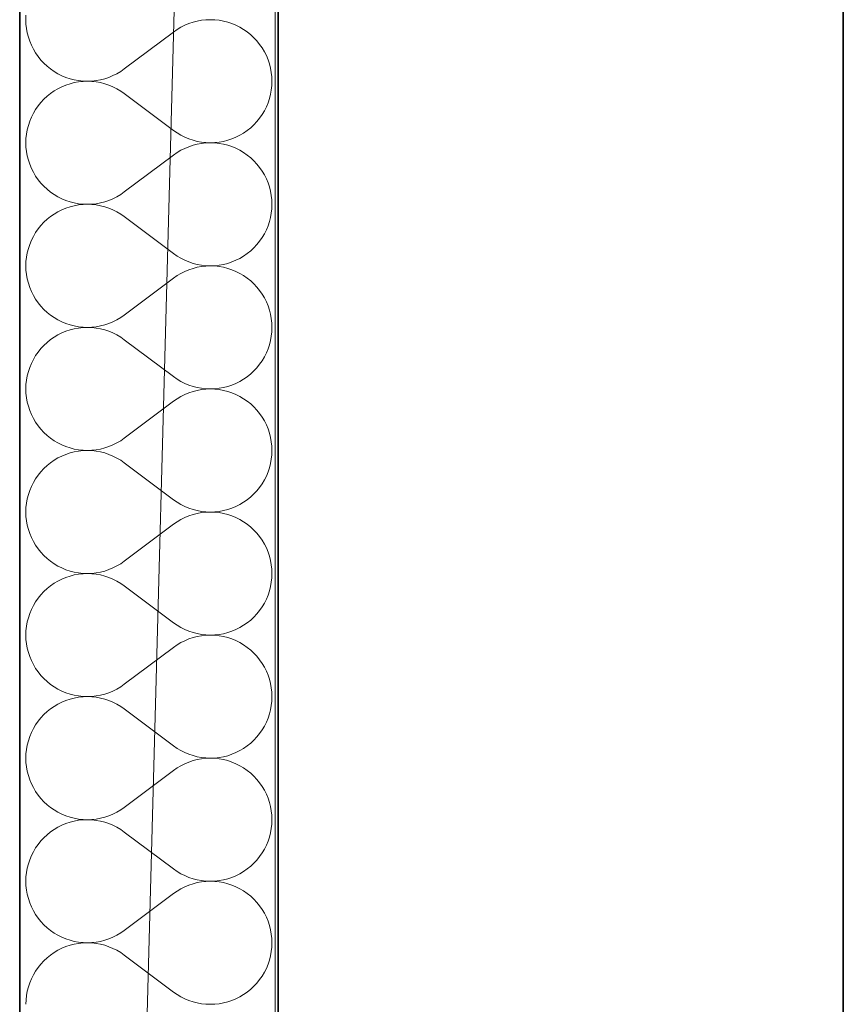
# Model space of a CAD drawing. Header units: millimetres. Extents: x -8078 to 234695, y -4319 to 602442.
# Tile 112 of 152: x 80170 to 80680, y 284486 to 285096. Entities that reach past the tile are written whole.
import ezdxf

# ---------------------------------------------------------------- set-up
doc = ezdxf.new("R2010")
doc.units = ezdxf.units.MM
doc.header["$MEASUREMENT"] = 0
for name, color, linetype in [('#podkład', 252, 'Continuous'), ('- A - ocieplenie', 7, 'Continuous'), ('Konstrukcja - Stropy', 7, 'Continuous')]:
    doc.layers.add(name, color=color, linetype=linetype)

# ---------------------------------------------------------------- blocks, each defined once
blk = doc.blocks.new('UHYGFFFF')
at = {"layer": '- A - ocieplenie', "color": 252, "linetype": 'Continuous', "lineweight": 35, "ltscale": 100}
for p, q in [((19777.48, 387506.86), (19777.48, 382744.35)), ((19937.48, 382893.65), (19937.48, 387506.86))]:
    blk.add_line(p, q, dxfattribs=at)
at = {"layer": '- A - ocieplenie', "color": 252, "linetype": 'Continuous', "lineweight": 13, "ltscale": 100}
for p, q in [((19781.38, 385617.1), (19781.29, 385614.38)), ((19781.29, 385614.38), (19781.38, 385611.66)), ((19781.38, 385611.66), (19781.68, 385608.96)), ((19877.29, 385609.71), (19874.95, 385608.32)), ((19879.72, 385610.93), (19877.29, 385609.71)), ((19882.23, 385611.97), (19879.72, 385610.93)), ((19884.81, 385612.83), (19882.23, 385611.97)), ((19887.45, 385613.51), (19884.81, 385612.83)), ((19890.13, 385613.99), (19887.45, 385613.51)), ((19892.83, 385614.28), (19890.13, 385613.99)), ((19895.55, 385614.38), (19892.83, 385614.28)), ((19898.27, 385614.29), (19895.55, 385614.38)), ((19900.97, 385614), (19898.27, 385614.29)), ((19903.65, 385613.52), (19900.97, 385614)), ((19906.29, 385612.84), (19903.65, 385613.52)), ((19908.87, 385611.99), (19906.29, 385612.84)), ((19911.38, 385610.95), (19908.87, 385611.99)), ((19913.82, 385609.73), (19911.38, 385610.95)), ((19916.16, 385608.34), (19913.82, 385609.73)), ((19781.68, 385608.96), (19782.16, 385606.28)), ((19782.16, 385606.28), (19782.83, 385603.64)), ((19782.83, 385603.64), (19783.69, 385601.06)), ((19872.72, 385606.76), (19842.24, 385583.91)), ((19874.95, 385608.32), (19872.72, 385606.76)), ((19918.39, 385606.79), (19916.16, 385608.34)), ((19920.51, 385605.09), (19918.39, 385606.79)), ((19922.5, 385603.23), (19920.51, 385605.09)), ((19924.36, 385601.24), (19922.5, 385603.23)), ((19783.69, 385601.06), (19784.73, 385598.55)), ((19784.73, 385598.55), (19785.95, 385596.12)), ((19926.06, 385599.12), (19924.36, 385601.24)), ((19927.62, 385596.89), (19926.06, 385599.12)), ((19785.95, 385596.12), (19787.34, 385593.78)), ((19787.34, 385593.78), (19788.89, 385591.54)), ((19788.89, 385591.54), (19790.6, 385589.43)), ((19929, 385594.55), (19927.62, 385596.89)), ((19930.22, 385592.12), (19929, 385594.55)), ((19931.26, 385589.6), (19930.22, 385592.12)), ((19790.6, 385589.43), (19792.45, 385587.44)), ((19792.45, 385587.44), (19794.45, 385585.58)), ((19794.45, 385585.58), (19796.56, 385583.88)), ((19932.12, 385587.02), (19931.26, 385589.6)), ((19932.8, 385584.39), (19932.12, 385587.02)), ((19796.56, 385583.88), (19798.8, 385582.33)), ((19798.8, 385582.33), (19801.14, 385580.94)), ((19801.14, 385580.94), (19803.57, 385579.72)), ((19803.57, 385579.72), (19806.09, 385578.68)), ((19806.09, 385578.68), (19808.67, 385577.82)), ((19830.14, 385577.84), (19832.72, 385578.7)), ((19832.72, 385578.7), (19835.24, 385579.74)), ((19835.24, 385579.74), (19837.67, 385580.96)), ((19837.67, 385580.96), (19840.01, 385582.35)), ((19840.01, 385582.35), (19842.24, 385583.91)), ((19933.28, 385581.71), (19932.8, 385584.39)), ((19933.57, 385579.01), (19933.28, 385581.71)), ((19933.67, 385576.29), (19933.57, 385579.01)), ((19803.57, 385572.85), (19801.14, 385571.63)), ((19806.09, 385573.89), (19803.57, 385572.85)), ((19808.67, 385574.75), (19806.09, 385573.89)), ((19808.67, 385577.82), (19811.31, 385577.15)), ((19811.31, 385575.42), (19808.67, 385574.75)), ((19811.31, 385577.15), (19813.98, 385576.67)), ((19813.98, 385575.9), (19811.31, 385575.42)), ((19813.98, 385576.67), (19816.69, 385576.38)), ((19816.69, 385576.19), (19813.98, 385575.9)), ((19816.69, 385576.38), (19819.41, 385576.29)), ((19819.41, 385576.29), (19816.69, 385576.19)), ((19819.41, 385576.29), (19822.13, 385576.39)), ((19822.13, 385576.19), (19819.41, 385576.29)), ((19822.13, 385576.39), (19824.83, 385576.68)), ((19824.83, 385575.9), (19822.13, 385576.19)), ((19824.83, 385576.68), (19827.51, 385577.16)), ((19827.51, 385575.41), (19824.83, 385575.9)), ((19827.51, 385577.16), (19830.14, 385577.84)), ((19830.14, 385574.74), (19827.51, 385575.41)), ((19832.72, 385573.87), (19830.14, 385574.74)), ((19835.24, 385572.83), (19832.72, 385573.87)), ((19837.67, 385571.61), (19835.24, 385572.83)), ((19933.28, 385570.86), (19933.57, 385573.57)), ((19933.57, 385573.57), (19933.67, 385576.29)), ((19794.45, 385566.99), (19792.45, 385565.14)), ((19796.56, 385568.7), (19794.45, 385566.99)), ((19798.8, 385570.25), (19796.56, 385568.7)), ((19801.14, 385571.63), (19798.8, 385570.25)), ((19840.01, 385570.22), (19837.67, 385571.61)), ((19842.24, 385568.67), (19840.01, 385570.22)), ((19872.72, 385545.81), (19842.24, 385568.67)), ((19932.12, 385565.55), (19932.8, 385568.19)), ((19932.8, 385568.19), (19933.28, 385570.86)), ((19788.89, 385561.03), (19787.34, 385558.79)), ((19790.6, 385563.15), (19788.89, 385561.03)), ((19792.45, 385565.14), (19790.6, 385563.15)), ((19929, 385558.02), (19930.22, 385560.46)), ((19930.22, 385560.46), (19931.26, 385562.97)), ((19931.26, 385562.97), (19932.12, 385565.55)), ((19785.95, 385556.46), (19784.73, 385554.02)), ((19787.34, 385558.79), (19785.95, 385556.46)), ((19926.06, 385553.45), (19927.62, 385555.68)), ((19927.62, 385555.68), (19929, 385558.02)), ((19782.83, 385548.93), (19782.16, 385546.29)), ((19783.69, 385551.51), (19782.83, 385548.93)), ((19784.73, 385554.02), (19783.69, 385551.51)), ((19920.51, 385547.49), (19922.5, 385549.34)), ((19922.5, 385549.34), (19924.36, 385551.33)), ((19924.36, 385551.33), (19926.06, 385553.45)), ((19781.68, 385543.62), (19781.38, 385540.91)), ((19782.16, 385546.29), (19781.68, 385543.62)), ((19872.72, 385545.81), (19874.95, 385544.26)), ((19874.95, 385544.26), (19877.29, 385542.87)), ((19877.29, 385542.87), (19879.72, 385541.65)), ((19911.38, 385541.63), (19913.82, 385542.84)), ((19913.82, 385542.84), (19916.16, 385544.23)), ((19916.16, 385544.23), (19918.39, 385545.78)), ((19918.39, 385545.78), (19920.51, 385547.49)), ((19781.38, 385540.91), (19781.29, 385538.19)), ((19781.29, 385538.19), (19781.38, 385535.47)), ((19879.72, 385541.65), (19882.23, 385540.6)), ((19882.23, 385540.6), (19884.81, 385539.74)), ((19884.81, 385536.64), (19882.23, 385535.78)), ((19884.81, 385539.74), (19887.45, 385539.07)), ((19887.45, 385537.31), (19884.81, 385536.64)), ((19887.45, 385539.07), (19890.13, 385538.58)), ((19890.13, 385537.8), (19887.45, 385537.31)), ((19890.13, 385538.58), (19892.83, 385538.29)), ((19892.83, 385538.09), (19890.13, 385537.8)), ((19892.83, 385538.29), (19895.55, 385538.19)), ((19895.55, 385538.19), (19892.83, 385538.09)), ((19895.55, 385538.19), (19898.27, 385538.29)), ((19898.27, 385538.1), (19895.55, 385538.19)), ((19898.27, 385538.29), (19900.97, 385538.58)), ((19900.97, 385537.81), (19898.27, 385538.1)), ((19900.97, 385538.58), (19903.65, 385539.06)), ((19903.65, 385537.33), (19900.97, 385537.81)), ((19903.65, 385539.06), (19906.29, 385539.73)), ((19906.29, 385536.65), (19903.65, 385537.33)), ((19906.29, 385539.73), (19908.87, 385540.59)), ((19908.87, 385535.8), (19906.29, 385536.65)), ((19908.87, 385540.59), (19911.38, 385541.63)), ((19781.38, 385535.47), (19781.68, 385532.77)), ((19781.68, 385532.77), (19782.16, 385530.09)), ((19782.16, 385530.09), (19782.83, 385527.45)), ((19872.72, 385530.57), (19842.24, 385507.72)), ((19874.95, 385532.13), (19872.72, 385530.57)), ((19877.29, 385533.52), (19874.95, 385532.13)), ((19879.72, 385534.74), (19877.29, 385533.52)), ((19882.23, 385535.78), (19879.72, 385534.74)), ((19911.38, 385534.76), (19908.87, 385535.8)), ((19913.82, 385533.54), (19911.38, 385534.76)), ((19916.16, 385532.15), (19913.82, 385533.54)), ((19918.39, 385530.6), (19916.16, 385532.15)), ((19920.51, 385528.9), (19918.39, 385530.6)), ((19782.83, 385527.45), (19783.69, 385524.87)), ((19783.69, 385524.87), (19784.73, 385522.36)), ((19922.5, 385527.04), (19920.51, 385528.9)), ((19924.36, 385525.05), (19922.5, 385527.04)), ((19926.06, 385522.93), (19924.36, 385525.05)), ((19784.73, 385522.36), (19785.95, 385519.93)), ((19785.95, 385519.93), (19787.34, 385517.59)), ((19927.62, 385520.7), (19926.06, 385522.93)), ((19929, 385518.36), (19927.62, 385520.7)), ((19930.22, 385515.93), (19929, 385518.36)), ((19787.34, 385517.59), (19788.89, 385515.35)), ((19788.89, 385515.35), (19790.6, 385513.24)), ((19790.6, 385513.24), (19792.45, 385511.25)), ((19931.26, 385513.41), (19930.22, 385515.93)), ((19932.12, 385510.83), (19931.26, 385513.41)), ((19792.45, 385511.25), (19794.45, 385509.39)), ((19794.45, 385509.39), (19796.56, 385507.69)), ((19796.56, 385507.69), (19798.8, 385506.14)), ((19798.8, 385506.14), (19801.14, 385504.75)), ((19837.67, 385504.77), (19840.01, 385506.16)), ((19840.01, 385506.16), (19842.24, 385507.72)), ((19932.8, 385508.2), (19932.12, 385510.83)), ((19933.28, 385505.52), (19932.8, 385508.2)), ((19801.14, 385504.75), (19803.57, 385503.53)), ((19803.57, 385503.53), (19806.09, 385502.49)), ((19806.09, 385502.49), (19808.67, 385501.63)), ((19808.67, 385501.63), (19811.31, 385500.96)), ((19811.31, 385500.96), (19813.98, 385500.48)), ((19813.98, 385499.71), (19811.31, 385499.23)), ((19813.98, 385500.48), (19816.69, 385500.19)), ((19816.69, 385500), (19813.98, 385499.71)), ((19816.69, 385500.19), (19819.41, 385500.1)), ((19819.41, 385500.1), (19816.69, 385500)), ((19819.41, 385500.1), (19822.13, 385500.2)), ((19822.13, 385500), (19819.41, 385500.1)), ((19822.13, 385500.2), (19824.83, 385500.49)), ((19824.83, 385499.7), (19822.13, 385500)), ((19824.83, 385500.49), (19827.51, 385500.97)), ((19827.51, 385499.22), (19824.83, 385499.7)), ((19827.51, 385500.97), (19830.14, 385501.65)), ((19830.14, 385501.65), (19832.72, 385502.51)), ((19832.72, 385502.51), (19835.24, 385503.55)), ((19835.24, 385503.55), (19837.67, 385504.77)), ((19933.57, 385502.81), (19933.28, 385505.52)), ((19933.67, 385500.1), (19933.57, 385502.81)), ((19933.57, 385497.38), (19933.67, 385500.1)), ((19798.8, 385494.06), (19796.56, 385492.51)), ((19801.14, 385495.44), (19798.8, 385494.06)), ((19803.57, 385496.66), (19801.14, 385495.44)), ((19806.09, 385497.7), (19803.57, 385496.66)), ((19808.67, 385498.56), (19806.09, 385497.7)), ((19811.31, 385499.23), (19808.67, 385498.56)), ((19830.14, 385498.54), (19827.51, 385499.22)), ((19832.72, 385497.68), (19830.14, 385498.54)), ((19835.24, 385496.64), (19832.72, 385497.68)), ((19837.67, 385495.42), (19835.24, 385496.64)), ((19840.01, 385494.03), (19837.67, 385495.42)), ((19842.24, 385492.48), (19840.01, 385494.03)), ((19932.8, 385492), (19933.28, 385494.67)), ((19933.28, 385494.67), (19933.57, 385497.38)), ((19792.45, 385488.95), (19790.6, 385486.96)), ((19794.45, 385490.8), (19792.45, 385488.95)), ((19796.56, 385492.51), (19794.45, 385490.8)), ((19872.72, 385469.62), (19842.24, 385492.48)), ((19931.26, 385486.78), (19932.12, 385489.36)), ((19932.12, 385489.36), (19932.8, 385492)), ((19787.34, 385482.6), (19785.95, 385480.26)), ((19788.89, 385484.84), (19787.34, 385482.6)), ((19790.6, 385486.96), (19788.89, 385484.84)), ((19927.62, 385479.49), (19929, 385481.83)), ((19929, 385481.83), (19930.22, 385484.26)), ((19930.22, 385484.26), (19931.26, 385486.78)), ((19783.69, 385475.32), (19782.83, 385472.74)), ((19784.73, 385477.83), (19783.69, 385475.32)), ((19785.95, 385480.26), (19784.73, 385477.83)), ((19922.5, 385473.15), (19924.36, 385475.14)), ((19924.36, 385475.14), (19926.06, 385477.26)), ((19926.06, 385477.26), (19927.62, 385479.49)), ((19782.16, 385470.1), (19781.68, 385467.42)), ((19782.83, 385472.74), (19782.16, 385470.1)), ((19872.72, 385469.62), (19874.95, 385468.07)), ((19916.16, 385468.04), (19918.39, 385469.59)), ((19918.39, 385469.59), (19920.51, 385471.3)), ((19920.51, 385471.3), (19922.5, 385473.15)), ((19781.38, 385464.72), (19781.29, 385462)), ((19781.68, 385467.42), (19781.38, 385464.72)), ((19874.95, 385468.07), (19877.29, 385466.68)), ((19877.29, 385466.68), (19879.72, 385465.46)), ((19879.72, 385465.46), (19882.23, 385464.41)), ((19882.23, 385464.41), (19884.81, 385463.55)), ((19884.81, 385463.55), (19887.45, 385462.88)), ((19887.45, 385462.88), (19890.13, 385462.39)), ((19900.97, 385462.39), (19903.65, 385462.87)), ((19903.65, 385462.87), (19906.29, 385463.54)), ((19906.29, 385463.54), (19908.87, 385464.4)), ((19908.87, 385464.4), (19911.38, 385465.44)), ((19911.38, 385465.44), (19913.82, 385466.65)), ((19913.82, 385466.65), (19916.16, 385468.04)), ((19781.29, 385462), (19781.38, 385459.28)), ((19781.38, 385459.28), (19781.68, 385456.58)), ((19877.29, 385457.33), (19874.95, 385455.94)), ((19879.72, 385458.55), (19877.29, 385457.33)), ((19882.23, 385459.59), (19879.72, 385458.55)), ((19884.81, 385460.45), (19882.23, 385459.59)), ((19887.45, 385461.12), (19884.81, 385460.45)), ((19890.13, 385461.61), (19887.45, 385461.12)), ((19890.13, 385462.39), (19892.83, 385462.1)), ((19892.83, 385461.9), (19890.13, 385461.61)), ((19892.83, 385462.1), (19895.55, 385462)), ((19895.55, 385462), (19892.83, 385461.9)), ((19895.55, 385462), (19898.27, 385462.1)), ((19898.27, 385461.91), (19895.55, 385462)), ((19898.27, 385462.1), (19900.97, 385462.39)), ((19900.97, 385461.62), (19898.27, 385461.91)), ((19903.65, 385461.13), (19900.97, 385461.62)), ((19906.29, 385460.46), (19903.65, 385461.13)), ((19908.87, 385459.61), (19906.29, 385460.46)), ((19911.38, 385458.57), (19908.87, 385459.61)), ((19913.82, 385457.35), (19911.38, 385458.57)), ((19916.16, 385455.96), (19913.82, 385457.35)), ((19781.68, 385456.58), (19782.16, 385453.9)), ((19782.16, 385453.9), (19782.83, 385451.26)), ((19782.83, 385451.26), (19783.69, 385448.68)), ((19872.72, 385454.38), (19842.24, 385431.52)), ((19874.95, 385455.94), (19872.72, 385454.38)), ((19918.39, 385454.41), (19916.16, 385455.96)), ((19920.51, 385452.7), (19918.39, 385454.41)), ((19922.5, 385450.85), (19920.51, 385452.7)), ((19924.36, 385448.86), (19922.5, 385450.85)), ((19783.69, 385448.68), (19784.73, 385446.17)), ((19784.73, 385446.17), (19785.95, 385443.74)), ((19926.06, 385446.74), (19924.36, 385448.86)), ((19927.62, 385444.51), (19926.06, 385446.74)), ((19785.95, 385443.74), (19787.34, 385441.4)), ((19787.34, 385441.4), (19788.89, 385439.16)), ((19788.89, 385439.16), (19790.6, 385437.05)), ((19929, 385442.17), (19927.62, 385444.51)), ((19930.22, 385439.74), (19929, 385442.17)), ((19931.26, 385437.22), (19930.22, 385439.74)), ((19790.6, 385437.05), (19792.45, 385435.05)), ((19792.45, 385435.05), (19794.45, 385433.2)), ((19794.45, 385433.2), (19796.56, 385431.5)), ((19932.12, 385434.64), (19931.26, 385437.22)), ((19932.8, 385432.01), (19932.12, 385434.64)), ((19796.56, 385431.5), (19798.8, 385429.94)), ((19798.8, 385429.94), (19801.14, 385428.56)), ((19801.14, 385428.56), (19803.57, 385427.34)), ((19803.57, 385427.34), (19806.09, 385426.3)), ((19806.09, 385426.3), (19808.67, 385425.44)), ((19830.14, 385425.46), (19832.72, 385426.32)), ((19832.72, 385426.32), (19835.24, 385427.36)), ((19835.24, 385427.36), (19837.67, 385428.58)), ((19837.67, 385428.58), (19840.01, 385429.97)), ((19840.01, 385429.97), (19842.24, 385431.52)), ((19933.28, 385429.33), (19932.8, 385432.01)), ((19933.57, 385426.62), (19933.28, 385429.33)), ((19933.67, 385423.91), (19933.57, 385426.62)), ((19803.57, 385420.47), (19801.14, 385419.25)), ((19806.09, 385421.51), (19803.57, 385420.47)), ((19808.67, 385422.37), (19806.09, 385421.51)), ((19808.67, 385425.44), (19811.31, 385424.77)), ((19811.31, 385423.04), (19808.67, 385422.37)), ((19811.31, 385424.77), (19813.98, 385424.29)), ((19813.98, 385423.52), (19811.31, 385423.04)), ((19813.98, 385424.29), (19816.69, 385424)), ((19816.69, 385423.81), (19813.98, 385423.52)), ((19816.69, 385424), (19819.41, 385423.91)), ((19819.41, 385423.91), (19816.69, 385423.81)), ((19819.41, 385423.91), (19822.13, 385424)), ((19822.13, 385423.81), (19819.41, 385423.91)), ((19822.13, 385424), (19824.83, 385424.3)), ((19824.83, 385423.51), (19822.13, 385423.81)), ((19824.83, 385424.3), (19827.51, 385424.78)), ((19827.51, 385423.03), (19824.83, 385423.51)), ((19827.51, 385424.78), (19830.14, 385425.46)), ((19830.14, 385422.35), (19827.51, 385423.03)), ((19832.72, 385421.49), (19830.14, 385422.35)), ((19835.24, 385420.45), (19832.72, 385421.49)), ((19837.67, 385419.23), (19835.24, 385420.45)), ((19933.28, 385418.48), (19933.57, 385421.19)), ((19933.57, 385421.19), (19933.67, 385423.91)), ((19794.45, 385414.61), (19792.45, 385412.76)), ((19796.56, 385416.32), (19794.45, 385414.61)), ((19798.8, 385417.87), (19796.56, 385416.32)), ((19801.14, 385419.25), (19798.8, 385417.87)), ((19840.01, 385417.84), (19837.67, 385419.23)), ((19842.24, 385416.29), (19840.01, 385417.84)), ((19872.72, 385393.43), (19842.24, 385416.29)), ((19932.12, 385413.17), (19932.8, 385415.8)), ((19932.8, 385415.8), (19933.28, 385418.48)), ((19788.89, 385408.65), (19787.34, 385406.41)), ((19790.6, 385410.77), (19788.89, 385408.65)), ((19792.45, 385412.76), (19790.6, 385410.77)), ((19929, 385405.64), (19930.22, 385408.07)), ((19930.22, 385408.07), (19931.26, 385410.59)), ((19931.26, 385410.59), (19932.12, 385413.17)), ((19785.95, 385404.07), (19784.73, 385401.64)), ((19787.34, 385406.41), (19785.95, 385404.07)), ((19926.06, 385401.07), (19927.62, 385403.3)), ((19927.62, 385403.3), (19929, 385405.64)), ((19782.83, 385396.55), (19782.16, 385393.91)), ((19783.69, 385399.13), (19782.83, 385396.55)), ((19784.73, 385401.64), (19783.69, 385399.13)), ((19920.51, 385395.11), (19922.5, 385396.96)), ((19922.5, 385396.96), (19924.36, 385398.95)), ((19924.36, 385398.95), (19926.06, 385401.07)), ((19781.68, 385391.23), (19781.38, 385388.53)), ((19782.16, 385393.91), (19781.68, 385391.23)), ((19872.72, 385393.43), (19874.95, 385391.88)), ((19874.95, 385391.88), (19877.29, 385390.49)), ((19877.29, 385390.49), (19879.72, 385389.27)), ((19911.38, 385389.25), (19913.82, 385390.46)), ((19913.82, 385390.46), (19916.16, 385391.85)), ((19916.16, 385391.85), (19918.39, 385393.4)), ((19918.39, 385393.4), (19920.51, 385395.11)), ((19781.38, 385388.53), (19781.29, 385385.81)), ((19781.29, 385385.81), (19781.38, 385383.09)), ((19879.72, 385389.27), (19882.23, 385388.22)), ((19882.23, 385388.22), (19884.81, 385387.36)), ((19884.81, 385384.26), (19882.23, 385383.4)), ((19884.81, 385387.36), (19887.45, 385386.69)), ((19887.45, 385384.93), (19884.81, 385384.26)), ((19887.45, 385386.69), (19890.13, 385386.2)), ((19890.13, 385385.42), (19887.45, 385384.93)), ((19890.13, 385386.2), (19892.83, 385385.91)), ((19892.83, 385385.71), (19890.13, 385385.42)), ((19892.83, 385385.91), (19895.55, 385385.81)), ((19895.55, 385385.81), (19892.83, 385385.71)), ((19895.55, 385385.81), (19898.27, 385385.91)), ((19898.27, 385385.72), (19895.55, 385385.81)), ((19898.27, 385385.91), (19900.97, 385386.2)), ((19900.97, 385385.43), (19898.27, 385385.72)), ((19900.97, 385386.2), (19903.65, 385386.68)), ((19903.65, 385384.94), (19900.97, 385385.43)), ((19903.65, 385386.68), (19906.29, 385387.35)), ((19906.29, 385384.27), (19903.65, 385384.94)), ((19906.29, 385387.35), (19908.87, 385388.21)), ((19908.87, 385383.42), (19906.29, 385384.27)), ((19908.87, 385388.21), (19911.38, 385389.25)), ((19781.38, 385383.09), (19781.68, 385380.39)), ((19781.68, 385380.39), (19782.16, 385377.71)), ((19782.16, 385377.71), (19782.83, 385375.07)), ((19872.72, 385378.19), (19842.24, 385355.33)), ((19874.95, 385379.74), (19872.72, 385378.19)), ((19877.29, 385381.14), (19874.95, 385379.74)), ((19879.72, 385382.35), (19877.29, 385381.14)), ((19882.23, 385383.4), (19879.72, 385382.35)), ((19911.38, 385382.38), (19908.87, 385383.42)), ((19913.82, 385381.16), (19911.38, 385382.38)), ((19916.16, 385379.77), (19913.82, 385381.16)), ((19918.39, 385378.22), (19916.16, 385379.77)), ((19920.51, 385376.51), (19918.39, 385378.22)), ((19782.83, 385375.07), (19783.69, 385372.49)), ((19783.69, 385372.49), (19784.73, 385369.98)), ((19922.5, 385374.66), (19920.51, 385376.51)), ((19924.36, 385372.67), (19922.5, 385374.66)), ((19926.06, 385370.55), (19924.36, 385372.67)), ((19784.73, 385369.98), (19785.95, 385367.55)), ((19785.95, 385367.55), (19787.34, 385365.21)), ((19927.62, 385368.32), (19926.06, 385370.55)), ((19929, 385365.98), (19927.62, 385368.32)), ((19930.22, 385363.55), (19929, 385365.98)), ((19787.34, 385365.21), (19788.89, 385362.97)), ((19788.89, 385362.97), (19790.6, 385360.85)), ((19790.6, 385360.85), (19792.45, 385358.86)), ((19931.26, 385361.03), (19930.22, 385363.55)), ((19932.12, 385358.45), (19931.26, 385361.03)), ((19792.45, 385358.86), (19794.45, 385357.01)), ((19794.45, 385357.01), (19796.56, 385355.3)), ((19796.56, 385355.3), (19798.8, 385353.75)), ((19798.8, 385353.75), (19801.14, 385352.37)), ((19837.67, 385352.39), (19840.01, 385353.78)), ((19840.01, 385353.78), (19842.24, 385355.33)), ((19932.8, 385355.82), (19932.12, 385358.45)), ((19933.28, 385353.14), (19932.8, 385355.82)), ((19801.14, 385352.37), (19803.57, 385351.15)), ((19803.57, 385351.15), (19806.09, 385350.11)), ((19806.09, 385350.11), (19808.67, 385349.25)), ((19808.67, 385349.25), (19811.31, 385348.58)), ((19811.31, 385348.58), (19813.98, 385348.1)), ((19813.98, 385347.33), (19811.31, 385346.85)), ((19813.98, 385348.1), (19816.69, 385347.81)), ((19816.69, 385347.62), (19813.98, 385347.33)), ((19816.69, 385347.81), (19819.41, 385347.72)), ((19819.41, 385347.72), (19816.69, 385347.62)), ((19819.41, 385347.72), (19822.13, 385347.81)), ((19822.13, 385347.62), (19819.41, 385347.72)), ((19822.13, 385347.81), (19824.83, 385348.11)), ((19824.83, 385347.32), (19822.13, 385347.62)), ((19824.83, 385348.11), (19827.51, 385348.59)), ((19827.51, 385346.84), (19824.83, 385347.32)), ((19827.51, 385348.59), (19830.14, 385349.27)), ((19830.14, 385349.27), (19832.72, 385350.13)), ((19832.72, 385350.13), (19835.24, 385351.17)), ((19835.24, 385351.17), (19837.67, 385352.39)), ((19933.57, 385350.43), (19933.28, 385353.14)), ((19933.67, 385347.72), (19933.57, 385350.43)), ((19933.57, 385345), (19933.67, 385347.72)), ((19798.8, 385341.68), (19796.56, 385340.13)), ((19801.14, 385343.06), (19798.8, 385341.68)), ((19803.57, 385344.28), (19801.14, 385343.06)), ((19806.09, 385345.32), (19803.57, 385344.28)), ((19808.67, 385346.18), (19806.09, 385345.32)), ((19811.31, 385346.85), (19808.67, 385346.18)), ((19830.14, 385346.16), (19827.51, 385346.84)), ((19832.72, 385345.3), (19830.14, 385346.16)), ((19835.24, 385344.26), (19832.72, 385345.3)), ((19837.67, 385343.04), (19835.24, 385344.26)), ((19840.01, 385341.65), (19837.67, 385343.04)), ((19842.24, 385340.1), (19840.01, 385341.65)), ((19932.8, 385339.61), (19933.28, 385342.29)), ((19933.28, 385342.29), (19933.57, 385345)), ((19792.45, 385336.57), (19790.6, 385334.58)), ((19794.45, 385338.42), (19792.45, 385336.57)), ((19796.56, 385340.13), (19794.45, 385338.42)), ((19872.72, 385317.24), (19842.24, 385340.1)), ((19931.26, 385334.4), (19932.12, 385336.98)), ((19932.12, 385336.98), (19932.8, 385339.61)), ((19787.34, 385330.22), (19785.95, 385327.88)), ((19788.89, 385332.46), (19787.34, 385330.22)), ((19790.6, 385334.58), (19788.89, 385332.46)), ((19927.62, 385327.11), (19929, 385329.45)), ((19929, 385329.45), (19930.22, 385331.88)), ((19930.22, 385331.88), (19931.26, 385334.4)), ((19783.69, 385322.94), (19782.83, 385320.36)), ((19784.73, 385325.45), (19783.69, 385322.94)), ((19785.95, 385327.88), (19784.73, 385325.45)), ((19922.5, 385320.77), (19924.36, 385322.76)), ((19924.36, 385322.76), (19926.06, 385324.88)), ((19926.06, 385324.88), (19927.62, 385327.11)), ((19782.16, 385317.72), (19781.68, 385315.04)), ((19782.83, 385320.36), (19782.16, 385317.72)), ((19872.72, 385317.24), (19874.95, 385315.69)), ((19916.16, 385315.66), (19918.39, 385317.21)), ((19918.39, 385317.21), (19920.51, 385318.92)), ((19920.51, 385318.92), (19922.5, 385320.77)), ((19781.38, 385312.34), (19781.29, 385309.62)), ((19781.68, 385315.04), (19781.38, 385312.34)), ((19874.95, 385315.69), (19877.29, 385314.3)), ((19877.29, 385314.3), (19879.72, 385313.08)), ((19879.72, 385313.08), (19882.23, 385312.03)), ((19882.23, 385312.03), (19884.81, 385311.17)), ((19884.81, 385311.17), (19887.45, 385310.5)), ((19887.45, 385310.5), (19890.13, 385310.01)), ((19900.97, 385310), (19903.65, 385310.49)), ((19903.65, 385310.49), (19906.29, 385311.16)), ((19906.29, 385311.16), (19908.87, 385312.02)), ((19908.87, 385312.02), (19911.38, 385313.06)), ((19911.38, 385313.06), (19913.82, 385314.27)), ((19913.82, 385314.27), (19916.16, 385315.66)), ((19781.29, 385309.62), (19781.38, 385306.9)), ((19781.38, 385306.9), (19781.68, 385304.2)), ((19877.29, 385304.94), (19874.95, 385303.55)), ((19879.72, 385306.16), (19877.29, 385304.94)), ((19882.23, 385307.21), (19879.72, 385306.16)), ((19884.81, 385308.07), (19882.23, 385307.21)), ((19887.45, 385308.74), (19884.81, 385308.07)), ((19890.13, 385309.23), (19887.45, 385308.74)), ((19890.13, 385310.01), (19892.83, 385309.72)), ((19892.83, 385309.52), (19890.13, 385309.23)), ((19892.83, 385309.72), (19895.55, 385309.62)), ((19895.55, 385309.62), (19892.83, 385309.52)), ((19895.55, 385309.62), (19898.27, 385309.72)), ((19898.27, 385309.52), (19895.55, 385309.62)), ((19898.27, 385309.72), (19900.97, 385310)), ((19900.97, 385309.24), (19898.27, 385309.52)), ((19903.65, 385308.75), (19900.97, 385309.24)), ((19906.29, 385308.08), (19903.65, 385308.75)), ((19908.87, 385307.22), (19906.29, 385308.08)), ((19911.38, 385306.18), (19908.87, 385307.22)), ((19913.82, 385304.97), (19911.38, 385306.18)), ((19916.16, 385303.58), (19913.82, 385304.97)), ((19781.68, 385304.2), (19782.16, 385301.52)), ((19782.16, 385301.52), (19782.83, 385298.88)), ((19782.83, 385298.88), (19783.69, 385296.3)), ((19872.72, 385302), (19842.24, 385279.14)), ((19874.95, 385303.55), (19872.72, 385302)), ((19918.39, 385302.03), (19916.16, 385303.58)), ((19920.51, 385300.32), (19918.39, 385302.03)), ((19922.5, 385298.47), (19920.51, 385300.32)), ((19924.36, 385296.48), (19922.5, 385298.47)), ((19783.69, 385296.3), (19784.73, 385293.79)), ((19784.73, 385293.79), (19785.95, 385291.36)), ((19926.06, 385294.36), (19924.36, 385296.48)), ((19927.62, 385292.13), (19926.06, 385294.36)), ((19785.95, 385291.36), (19787.34, 385289.02)), ((19787.34, 385289.02), (19788.89, 385286.78)), ((19788.89, 385286.78), (19790.6, 385284.66)), ((19929, 385289.79), (19927.62, 385292.13)), ((19930.22, 385287.36), (19929, 385289.79)), ((19931.26, 385284.84), (19930.22, 385287.36)), ((19790.6, 385284.66), (19792.45, 385282.67)), ((19792.45, 385282.67), (19794.45, 385280.82)), ((19794.45, 385280.82), (19796.56, 385279.11)), ((19932.12, 385282.26), (19931.26, 385284.84)), ((19932.8, 385279.63), (19932.12, 385282.26)), ((19796.56, 385279.11), (19798.8, 385277.56)), ((19798.8, 385277.56), (19801.14, 385276.18)), ((19801.14, 385276.18), (19803.57, 385274.96)), ((19803.57, 385274.96), (19806.09, 385273.92)), ((19806.09, 385273.92), (19808.67, 385273.06)), ((19830.14, 385273.08), (19832.72, 385273.94)), ((19832.72, 385273.94), (19835.24, 385274.98)), ((19835.24, 385274.98), (19837.67, 385276.2)), ((19837.67, 385276.2), (19840.01, 385277.59)), ((19840.01, 385277.59), (19842.24, 385279.14)), ((19933.28, 385276.95), (19932.8, 385279.63)), ((19933.57, 385274.24), (19933.28, 385276.95)), ((19933.67, 385271.52), (19933.57, 385274.24)), ((19803.57, 385268.09), (19801.14, 385266.87)), ((19806.09, 385269.13), (19803.57, 385268.09)), ((19808.67, 385269.99), (19806.09, 385269.13)), ((19808.67, 385273.06), (19811.31, 385272.39)), ((19811.31, 385270.66), (19808.67, 385269.99)), ((19811.31, 385272.39), (19813.98, 385271.91)), ((19813.98, 385271.14), (19811.31, 385270.66)), ((19813.98, 385271.91), (19816.69, 385271.62)), ((19816.69, 385271.43), (19813.98, 385271.14)), ((19816.69, 385271.62), (19819.41, 385271.52)), ((19819.41, 385271.52), (19816.69, 385271.43)), ((19819.41, 385271.52), (19822.13, 385271.62)), ((19822.13, 385271.43), (19819.41, 385271.52)), ((19822.13, 385271.62), (19824.83, 385271.92)), ((19824.83, 385271.13), (19822.13, 385271.43)), ((19824.83, 385271.92), (19827.51, 385272.4)), ((19827.51, 385270.65), (19824.83, 385271.13)), ((19827.51, 385272.4), (19830.14, 385273.08)), ((19830.14, 385269.97), (19827.51, 385270.65)), ((19832.72, 385269.11), (19830.14, 385269.97)), ((19835.24, 385268.07), (19832.72, 385269.11)), ((19837.67, 385266.85), (19835.24, 385268.07)), ((19933.28, 385266.1), (19933.57, 385268.81)), ((19933.57, 385268.81), (19933.67, 385271.52)), ((19794.45, 385262.23), (19792.45, 385260.38)), ((19796.56, 385263.93), (19794.45, 385262.23)), ((19798.8, 385265.49), (19796.56, 385263.93)), ((19801.14, 385266.87), (19798.8, 385265.49)), ((19840.01, 385265.46), (19837.67, 385266.85)), ((19842.24, 385263.91), (19840.01, 385265.46)), ((19872.72, 385241.05), (19842.24, 385263.91)), ((19932.12, 385260.79), (19932.8, 385263.42)), ((19932.8, 385263.42), (19933.28, 385266.1)), ((19788.89, 385256.27), (19787.34, 385254.03)), ((19790.6, 385258.38), (19788.89, 385256.27)), ((19792.45, 385260.38), (19790.6, 385258.38)), ((19929, 385253.26), (19930.22, 385255.69)), ((19930.22, 385255.69), (19931.26, 385258.21)), ((19931.26, 385258.21), (19932.12, 385260.79)), ((19785.95, 385251.69), (19784.73, 385249.26)), ((19787.34, 385254.03), (19785.95, 385251.69)), ((19926.06, 385248.69), (19927.62, 385250.92)), ((19927.62, 385250.92), (19929, 385253.26)), ((19782.83, 385244.17), (19782.16, 385241.53)), ((19783.69, 385246.75), (19782.83, 385244.17)), ((19784.73, 385249.26), (19783.69, 385246.75)), ((19920.51, 385242.73), (19922.5, 385244.58)), ((19922.5, 385244.58), (19924.36, 385246.57)), ((19924.36, 385246.57), (19926.06, 385248.69)), ((19781.68, 385238.85), (19781.38, 385236.15)), ((19782.16, 385241.53), (19781.68, 385238.85)), ((19872.72, 385241.05), (19874.95, 385239.49)), ((19874.95, 385239.49), (19877.29, 385238.1)), ((19877.29, 385238.1), (19879.72, 385236.88)), ((19911.38, 385236.86), (19913.82, 385238.08)), ((19913.82, 385238.08), (19916.16, 385239.47)), ((19916.16, 385239.47), (19918.39, 385241.02)), ((19918.39, 385241.02), (19920.51, 385242.73)), ((19781.38, 385236.15), (19781.29, 385233.43)), ((19781.29, 385233.43), (19781.38, 385230.71)), ((19879.72, 385236.88), (19882.23, 385235.84)), ((19882.23, 385235.84), (19884.81, 385234.98)), ((19884.81, 385231.88), (19882.23, 385231.02)), ((19884.81, 385234.98), (19887.45, 385234.31)), ((19887.45, 385232.55), (19884.81, 385231.88)), ((19887.45, 385234.31), (19890.13, 385233.82)), ((19890.13, 385233.04), (19887.45, 385232.55)), ((19890.13, 385233.82), (19892.83, 385233.53)), ((19892.83, 385233.33), (19890.13, 385233.04)), ((19892.83, 385233.53), (19895.55, 385233.43)), ((19895.55, 385233.43), (19892.83, 385233.33)), ((19895.55, 385233.43), (19898.27, 385233.52)), ((19898.27, 385233.33), (19895.55, 385233.43)), ((19898.27, 385233.52), (19900.97, 385233.81)), ((19900.97, 385233.04), (19898.27, 385233.33)), ((19900.97, 385233.81), (19903.65, 385234.3)), ((19903.65, 385232.56), (19900.97, 385233.04)), ((19903.65, 385234.3), (19906.29, 385234.97)), ((19906.29, 385231.89), (19903.65, 385232.56)), ((19906.29, 385234.97), (19908.87, 385235.82)), ((19908.87, 385231.03), (19906.29, 385231.89)), ((19908.87, 385235.82), (19911.38, 385236.86)), ((19781.38, 385230.71), (19781.68, 385228.01)), ((19781.68, 385228.01), (19782.16, 385225.33)), ((19782.16, 385225.33), (19782.83, 385222.69)), ((19872.72, 385225.81), (19842.24, 385202.95)), ((19874.95, 385227.36), (19872.72, 385225.81)), ((19877.29, 385228.75), (19874.95, 385227.36)), ((19879.72, 385229.97), (19877.29, 385228.75)), ((19882.23, 385231.02), (19879.72, 385229.97)), ((19911.38, 385229.99), (19908.87, 385231.03)), ((19913.82, 385228.78), (19911.38, 385229.99)), ((19916.16, 385227.39), (19913.82, 385228.78)), ((19918.39, 385225.84), (19916.16, 385227.39)), ((19920.51, 385224.13), (19918.39, 385225.84)), ((19782.83, 385222.69), (19783.69, 385220.11)), ((19783.69, 385220.11), (19784.73, 385217.6)), ((19922.5, 385222.28), (19920.51, 385224.13)), ((19924.36, 385220.29), (19922.5, 385222.28)), ((19926.06, 385218.17), (19924.36, 385220.29)), ((19784.73, 385217.6), (19785.95, 385215.17)), ((19785.95, 385215.17), (19787.34, 385212.83)), ((19927.62, 385215.94), (19926.06, 385218.17)), ((19929, 385213.6), (19927.62, 385215.94)), ((19930.22, 385211.17), (19929, 385213.6)), ((19787.34, 385212.83), (19788.89, 385210.59)), ((19788.89, 385210.59), (19790.6, 385208.47)), ((19790.6, 385208.47), (19792.45, 385206.48)), ((19931.26, 385208.65), (19930.22, 385211.17)), ((19932.12, 385206.07), (19931.26, 385208.65)), ((19792.45, 385206.48), (19794.45, 385204.63)), ((19794.45, 385204.63), (19796.56, 385202.92)), ((19796.56, 385202.92), (19798.8, 385201.37)), ((19798.8, 385201.37), (19801.14, 385199.99)), ((19837.67, 385200.01), (19840.01, 385201.4)), ((19840.01, 385201.4), (19842.24, 385202.95)), ((19932.8, 385203.44), (19932.12, 385206.07)), ((19933.28, 385200.76), (19932.8, 385203.44)), ((19801.14, 385199.99), (19803.57, 385198.77)), ((19803.57, 385198.77), (19806.09, 385197.73)), ((19806.09, 385197.73), (19808.67, 385196.87)), ((19808.67, 385196.87), (19811.31, 385196.2)), ((19811.31, 385196.2), (19813.98, 385195.72)), ((19813.98, 385194.95), (19811.31, 385194.47)), ((19813.98, 385195.72), (19816.69, 385195.43)), ((19816.69, 385195.24), (19813.98, 385194.95)), ((19816.69, 385195.43), (19819.41, 385195.33)), ((19819.41, 385195.33), (19816.69, 385195.24)), ((19819.41, 385195.33), (19822.13, 385195.43)), ((19822.13, 385195.24), (19819.41, 385195.33)), ((19822.13, 385195.43), (19824.83, 385195.73)), ((19824.83, 385194.94), (19822.13, 385195.24)), ((19824.83, 385195.73), (19827.51, 385196.21)), ((19827.51, 385194.46), (19824.83, 385194.94)), ((19827.51, 385196.21), (19830.14, 385196.89)), ((19830.14, 385196.89), (19832.72, 385197.75)), ((19832.72, 385197.75), (19835.24, 385198.79)), ((19835.24, 385198.79), (19837.67, 385200.01)), ((19933.57, 385198.05), (19933.28, 385200.76)), ((19933.67, 385195.33), (19933.57, 385198.05)), ((19933.57, 385192.62), (19933.67, 385195.33)), ((19798.8, 385189.3), (19796.56, 385187.74)), ((19801.14, 385190.68), (19798.8, 385189.3)), ((19803.57, 385191.9), (19801.14, 385190.68)), ((19806.09, 385192.94), (19803.57, 385191.9)), ((19808.67, 385193.8), (19806.09, 385192.94)), ((19811.31, 385194.47), (19808.67, 385193.8)), ((19830.14, 385193.78), (19827.51, 385194.46)), ((19832.72, 385192.92), (19830.14, 385193.78)), ((19835.24, 385191.88), (19832.72, 385192.92)), ((19837.67, 385190.66), (19835.24, 385191.88)), ((19840.01, 385189.27), (19837.67, 385190.66)), ((19842.24, 385187.72), (19840.01, 385189.27)), ((19932.8, 385187.23), (19933.28, 385189.91)), ((19933.28, 385189.91), (19933.57, 385192.62)), ((19792.45, 385184.18), (19790.6, 385182.19)), ((19794.45, 385186.04), (19792.45, 385184.18)), ((19796.56, 385187.74), (19794.45, 385186.04)), ((19872.72, 385164.86), (19842.24, 385187.72)), ((19931.26, 385182.02), (19932.12, 385184.6)), ((19932.12, 385184.6), (19932.8, 385187.23)), ((19787.34, 385177.84), (19785.95, 385175.5)), ((19788.89, 385180.08), (19787.34, 385177.84)), ((19790.6, 385182.19), (19788.89, 385180.08)), ((19927.62, 385174.73), (19929, 385177.07)), ((19929, 385177.07), (19930.22, 385179.5)), ((19930.22, 385179.5), (19931.26, 385182.02)), ((19783.69, 385170.56), (19782.83, 385167.98)), ((19784.73, 385173.07), (19783.69, 385170.56)), ((19785.95, 385175.5), (19784.73, 385173.07)), ((19922.5, 385168.39), (19924.36, 385170.38)), ((19924.36, 385170.38), (19926.06, 385172.5)), ((19926.06, 385172.5), (19927.62, 385174.73)), ((19782.16, 385165.34), (19781.68, 385162.66)), ((19782.83, 385167.98), (19782.16, 385165.34)), ((19872.72, 385164.86), (19874.95, 385163.3)), ((19916.16, 385163.28), (19918.39, 385164.83)), ((19918.39, 385164.83), (19920.51, 385166.54)), ((19920.51, 385166.54), (19922.5, 385168.39)), ((19781.38, 385159.96), (19781.29, 385157.24)), ((19781.68, 385162.66), (19781.38, 385159.96)), ((19874.95, 385163.3), (19877.29, 385161.91)), ((19877.29, 385161.91), (19879.72, 385160.69)), ((19879.72, 385160.69), (19882.23, 385159.65)), ((19882.23, 385159.65), (19884.81, 385158.79)), ((19884.81, 385158.79), (19887.45, 385158.12)), ((19887.45, 385158.12), (19890.13, 385157.63)), ((19900.97, 385157.62), (19903.65, 385158.11)), ((19903.65, 385158.11), (19906.29, 385158.78)), ((19906.29, 385158.78), (19908.87, 385159.63)), ((19908.87, 385159.63), (19911.38, 385160.67)), ((19911.38, 385160.67), (19913.82, 385161.89)), ((19913.82, 385161.89), (19916.16, 385163.28)), ((19781.29, 385157.24), (19781.38, 385154.52)), ((19781.38, 385154.52), (19781.68, 385151.82)), ((19877.29, 385152.56), (19874.95, 385151.17)), ((19879.72, 385153.78), (19877.29, 385152.56)), ((19882.23, 385154.83), (19879.72, 385153.78)), ((19884.81, 385155.69), (19882.23, 385154.83)), ((19887.45, 385156.36), (19884.81, 385155.69)), ((19890.13, 385156.85), (19887.45, 385156.36)), ((19890.13, 385157.63), (19892.83, 385157.34)), ((19892.83, 385157.14), (19890.13, 385156.85)), ((19892.83, 385157.34), (19895.55, 385157.24)), ((19895.55, 385157.24), (19892.83, 385157.14)), ((19895.55, 385157.24), (19898.27, 385157.33)), ((19898.27, 385157.14), (19895.55, 385157.24)), ((19898.27, 385157.33), (19900.97, 385157.62)), ((19900.97, 385156.85), (19898.27, 385157.14)), ((19903.65, 385156.37), (19900.97, 385156.85)), ((19906.29, 385155.7), (19903.65, 385156.37)), ((19908.87, 385154.84), (19906.29, 385155.7)), ((19911.38, 385153.8), (19908.87, 385154.84)), ((19913.82, 385152.59), (19911.38, 385153.8)), ((19916.16, 385151.2), (19913.82, 385152.59)), ((19781.68, 385151.82), (19782.16, 385149.14)), ((19782.16, 385149.14), (19782.83, 385146.5)), ((19782.83, 385146.5), (19783.69, 385143.92)), ((19872.72, 385149.62), (19842.24, 385126.76)), ((19874.95, 385151.17), (19872.72, 385149.62)), ((19918.39, 385149.65), (19916.16, 385151.2)), ((19920.51, 385147.94), (19918.39, 385149.65)), ((19922.5, 385146.09), (19920.51, 385147.94)), ((19924.36, 385144.1), (19922.5, 385146.09)), ((19783.69, 385143.92), (19784.73, 385141.41)), ((19784.73, 385141.41), (19785.95, 385138.98)), ((19926.06, 385141.98), (19924.36, 385144.1)), ((19927.62, 385139.75), (19926.06, 385141.98)), ((19785.95, 385138.98), (19787.34, 385136.64)), ((19787.34, 385136.64), (19788.89, 385134.4)), ((19788.89, 385134.4), (19790.6, 385132.28)), ((19929, 385137.41), (19927.62, 385139.75)), ((19930.22, 385134.98), (19929, 385137.41)), ((19931.26, 385132.46), (19930.22, 385134.98)), ((19790.6, 385132.28), (19792.45, 385130.29)), ((19792.45, 385130.29), (19794.45, 385128.44)), ((19794.45, 385128.44), (19796.56, 385126.73)), ((19932.12, 385129.88), (19931.26, 385132.46)), ((19932.8, 385127.24), (19932.12, 385129.88)), ((19796.56, 385126.73), (19798.8, 385125.18)), ((19798.8, 385125.18), (19801.14, 385123.8)), ((19801.14, 385123.8), (19803.57, 385122.58)), ((19803.57, 385122.58), (19806.09, 385121.54)), ((19806.09, 385121.54), (19808.67, 385120.68)), ((19830.14, 385120.69), (19832.72, 385121.56)), ((19832.72, 385121.56), (19835.24, 385122.6)), ((19835.24, 385122.6), (19837.67, 385123.82)), ((19837.67, 385123.82), (19840.01, 385125.21)), ((19840.01, 385125.21), (19842.24, 385126.76)), ((19933.28, 385124.57), (19932.8, 385127.24)), ((19933.57, 385121.86), (19933.28, 385124.57)), ((19933.67, 385119.14), (19933.57, 385121.86)), ((19803.57, 385115.71), (19801.14, 385114.49)), ((19806.09, 385116.75), (19803.57, 385115.71)), ((19808.67, 385117.61), (19806.09, 385116.75)), ((19808.67, 385120.68), (19811.31, 385120.01)), ((19811.31, 385118.28), (19808.67, 385117.61)), ((19811.31, 385120.01), (19813.98, 385119.53)), ((19813.98, 385118.76), (19811.31, 385118.28)), ((19813.98, 385119.53), (19816.69, 385119.24)), ((19816.69, 385119.05), (19813.98, 385118.76)), ((19816.69, 385119.24), (19819.41, 385119.14)), ((19819.41, 385119.14), (19816.69, 385119.05)), ((19819.41, 385119.14), (19822.13, 385119.24)), ((19822.13, 385119.04), (19819.41, 385119.14)), ((19822.13, 385119.24), (19824.83, 385119.54)), ((19824.83, 385118.75), (19822.13, 385119.04)), ((19824.83, 385119.54), (19827.51, 385120.02)), ((19827.51, 385118.27), (19824.83, 385118.75)), ((19827.51, 385120.02), (19830.14, 385120.69)), ((19830.14, 385117.59), (19827.51, 385118.27)), ((19832.72, 385116.73), (19830.14, 385117.59)), ((19835.24, 385115.69), (19832.72, 385116.73)), ((19837.67, 385114.47), (19835.24, 385115.69)), ((19933.28, 385113.72), (19933.57, 385116.43)), ((19933.57, 385116.43), (19933.67, 385119.14)), ((19794.45, 385109.85), (19792.45, 385107.99)), ((19796.56, 385111.55), (19794.45, 385109.85)), ((19798.8, 385113.1), (19796.56, 385111.55)), ((19801.14, 385114.49), (19798.8, 385113.1)), ((19840.01, 385113.08), (19837.67, 385114.47)), ((19842.24, 385111.52), (19840.01, 385113.08)), ((19872.72, 385088.67), (19842.24, 385111.52)), ((19932.12, 385108.41), (19932.8, 385111.04)), ((19932.8, 385111.04), (19933.28, 385113.72)), ((19788.89, 385103.89), (19787.34, 385101.65)), ((19790.6, 385106), (19788.89, 385103.89)), ((19792.45, 385107.99), (19790.6, 385106)), ((19929, 385100.88), (19930.22, 385103.31)), ((19930.22, 385103.31), (19931.26, 385105.83)), ((19931.26, 385105.83), (19932.12, 385108.41)), ((19785.95, 385099.31), (19784.73, 385096.88)), ((19787.34, 385101.65), (19785.95, 385099.31)), ((19926.06, 385096.31), (19927.62, 385098.54)), ((19927.62, 385098.54), (19929, 385100.88)), ((19782.83, 385091.79), (19782.16, 385089.15)), ((19783.69, 385094.37), (19782.83, 385091.79)), ((19784.73, 385096.88), (19783.69, 385094.37)), ((19920.51, 385090.34), (19922.5, 385092.2)), ((19922.5, 385092.2), (19924.36, 385094.19)), ((19924.36, 385094.19), (19926.06, 385096.31)), ((19781.68, 385086.47), (19781.38, 385083.77)), ((19782.16, 385089.15), (19781.68, 385086.47)), ((19872.72, 385088.67), (19874.95, 385087.11)), ((19874.95, 385087.11), (19877.29, 385085.72)), ((19877.29, 385085.72), (19879.72, 385084.5)), ((19911.38, 385084.48), (19913.82, 385085.7)), ((19913.82, 385085.7), (19916.16, 385087.09)), ((19916.16, 385087.09), (19918.39, 385088.64)), ((19918.39, 385088.64), (19920.51, 385090.34)), ((19781.38, 385083.77), (19781.29, 385081.05)), ((19781.29, 385081.05), (19781.38, 385078.33)), ((19879.72, 385084.5), (19882.23, 385083.46)), ((19882.23, 385083.46), (19884.81, 385082.6)), ((19884.81, 385079.5), (19882.23, 385078.64)), ((19884.81, 385082.6), (19887.45, 385081.93)), ((19887.45, 385080.17), (19884.81, 385079.5)), ((19887.45, 385081.93), (19890.13, 385081.44)), ((19890.13, 385080.66), (19887.45, 385080.17)), ((19890.13, 385081.44), (19892.83, 385081.15)), ((19892.83, 385080.95), (19890.13, 385080.66)), ((19892.83, 385081.15), (19895.55, 385081.05)), ((19895.55, 385081.05), (19892.83, 385080.95)), ((19895.55, 385081.05), (19898.27, 385081.14)), ((19898.27, 385080.95), (19895.55, 385081.05)), ((19898.27, 385081.14), (19900.97, 385081.43)), ((19900.97, 385080.66), (19898.27, 385080.95)), ((19900.97, 385081.43), (19903.65, 385081.91)), ((19903.65, 385080.18), (19900.97, 385080.66)), ((19903.65, 385081.91), (19906.29, 385082.59)), ((19906.29, 385079.51), (19903.65, 385080.18)), ((19906.29, 385082.59), (19908.87, 385083.44)), ((19908.87, 385078.65), (19906.29, 385079.51)), ((19908.87, 385083.44), (19911.38, 385084.48)), ((19781.38, 385078.33), (19781.68, 385075.62)), ((19781.68, 385075.62), (19782.16, 385072.95)), ((19782.16, 385072.95), (19782.83, 385070.31)), ((19872.72, 385073.43), (19842.24, 385050.57)), ((19874.95, 385074.98), (19872.72, 385073.43)), ((19877.29, 385076.37), (19874.95, 385074.98)), ((19879.72, 385077.59), (19877.29, 385076.37)), ((19882.23, 385078.64), (19879.72, 385077.59)), ((19911.38, 385077.61), (19908.87, 385078.65)), ((19913.82, 385076.4), (19911.38, 385077.61)), ((19916.16, 385075.01), (19913.82, 385076.4)), ((19918.39, 385073.46), (19916.16, 385075.01)), ((19920.51, 385071.75), (19918.39, 385073.46)), ((19782.83, 385070.31), (19783.69, 385067.73)), ((19783.69, 385067.73), (19784.73, 385065.22)), ((19922.5, 385069.9), (19920.51, 385071.75)), ((19924.36, 385067.91), (19922.5, 385069.9)), ((19926.06, 385065.79), (19924.36, 385067.91)), ((19784.73, 385065.22), (19785.95, 385062.78)), ((19785.95, 385062.78), (19787.34, 385060.45)), ((19927.62, 385063.56), (19926.06, 385065.79)), ((19929, 385061.22), (19927.62, 385063.56)), ((19930.22, 385058.78), (19929, 385061.22)), ((19787.34, 385060.45), (19788.89, 385058.21)), ((19788.89, 385058.21), (19790.6, 385056.09)), ((19790.6, 385056.09), (19792.45, 385054.1)), ((19931.26, 385056.27), (19930.22, 385058.78)), ((19932.12, 385053.69), (19931.26, 385056.27)), ((19792.45, 385054.1), (19794.45, 385052.25)), ((19794.45, 385052.25), (19796.56, 385050.54)), ((19796.56, 385050.54), (19798.8, 385048.99)), ((19798.8, 385048.99), (19801.14, 385047.61)), ((19837.67, 385047.63), (19840.01, 385049.02)), ((19840.01, 385049.02), (19842.24, 385050.57)), ((19932.8, 385051.05), (19932.12, 385053.69)), ((19933.28, 385048.38), (19932.8, 385051.05)), ((19801.14, 385047.61), (19803.57, 385046.39)), ((19803.57, 385046.39), (19806.09, 385045.35)), ((19806.09, 385045.35), (19808.67, 385044.49)), ((19808.67, 385044.49), (19811.31, 385043.82)), ((19811.31, 385043.82), (19813.98, 385043.34)), ((19813.98, 385042.57), (19811.31, 385042.09)), ((19813.98, 385043.34), (19816.69, 385043.05)), ((19816.69, 385042.86), (19813.98, 385042.57)), ((19816.69, 385043.05), (19819.41, 385042.95)), ((19819.41, 385042.95), (19816.69, 385042.86)), ((19819.41, 385042.95), (19822.13, 385043.05)), ((19822.13, 385042.85), (19819.41, 385042.95)), ((19822.13, 385043.05), (19824.83, 385043.34)), ((19824.83, 385042.56), (19822.13, 385042.85)), ((19824.83, 385043.34), (19827.51, 385043.83)), ((19827.51, 385042.08), (19824.83, 385042.56)), ((19827.51, 385043.83), (19830.14, 385044.5)), ((19830.14, 385044.5), (19832.72, 385045.37)), ((19832.72, 385045.37), (19835.24, 385046.41)), ((19835.24, 385046.41), (19837.67, 385047.63)), ((19933.57, 385045.67), (19933.28, 385048.38)), ((19933.67, 385042.95), (19933.57, 385045.67)), ((19933.57, 385040.23), (19933.67, 385042.95)), ((19798.8, 385036.91), (19796.56, 385035.36)), ((19801.14, 385038.3), (19798.8, 385036.91)), ((19803.57, 385039.52), (19801.14, 385038.3)), ((19806.09, 385040.56), (19803.57, 385039.52)), ((19808.67, 385041.42), (19806.09, 385040.56)), ((19811.31, 385042.09), (19808.67, 385041.42)), ((19830.14, 385041.4), (19827.51, 385042.08)), ((19832.72, 385040.54), (19830.14, 385041.4)), ((19835.24, 385039.5), (19832.72, 385040.54)), ((19837.67, 385038.28), (19835.24, 385039.5)), ((19840.01, 385036.89), (19837.67, 385038.28)), ((19842.24, 385035.33), (19840.01, 385036.89)), ((19932.8, 385034.85), (19933.28, 385037.53)), ((19933.28, 385037.53), (19933.57, 385040.23)), ((19792.45, 385031.8), (19790.6, 385029.81)), ((19794.45, 385033.66), (19792.45, 385031.8)), ((19796.56, 385035.36), (19794.45, 385033.66)), ((19872.72, 385012.48), (19842.24, 385035.33)), ((19931.26, 385029.64), (19932.12, 385032.22)), ((19932.12, 385032.22), (19932.8, 385034.85)), ((19787.34, 385025.46), (19785.95, 385023.12)), ((19788.89, 385027.7), (19787.34, 385025.46)), ((19790.6, 385029.81), (19788.89, 385027.7)), ((19927.62, 385022.35), (19929, 385024.69)), ((19929, 385024.69), (19930.22, 385027.12)), ((19930.22, 385027.12), (19931.26, 385029.64)), ((19783.69, 385018.18), (19782.83, 385015.59)), ((19784.73, 385020.69), (19783.69, 385018.18)), ((19785.95, 385023.12), (19784.73, 385020.69)), ((19922.5, 385016.01), (19924.36, 385018)), ((19924.36, 385018), (19926.06, 385020.12)), ((19926.06, 385020.12), (19927.62, 385022.35)), ((19782.16, 385012.96), (19781.68, 385010.28)), ((19782.83, 385015.59), (19782.16, 385012.96)), ((19872.72, 385012.48), (19874.95, 385010.92)), ((19916.16, 385010.9), (19918.39, 385012.45)), ((19918.39, 385012.45), (19920.51, 385014.15)), ((19920.51, 385014.15), (19922.5, 385016.01)), ((19781.39, 385007.58), (19781.29, 385004.86)), ((19781.68, 385010.28), (19781.39, 385007.58)), ((19874.95, 385010.92), (19877.29, 385009.53)), ((19877.29, 385009.53), (19879.72, 385008.31)), ((19879.72, 385008.31), (19882.23, 385007.27)), ((19882.23, 385007.27), (19884.81, 385006.41)), ((19884.81, 385006.41), (19887.45, 385005.73)), ((19887.45, 385005.73), (19890.13, 385005.25)), ((19900.97, 385005.24), (19903.65, 385005.72)), ((19903.65, 385005.72), (19906.29, 385006.4)), ((19906.29, 385006.4), (19908.87, 385007.25)), ((19908.87, 385007.25), (19911.38, 385008.29)), ((19911.38, 385008.29), (19913.82, 385009.51)), ((19913.82, 385009.51), (19916.16, 385010.9)), ((19890.13, 385005.25), (19892.83, 385004.96)), ((19892.83, 385004.96), (19895.55, 385004.86)), ((19895.55, 385004.86), (19898.27, 385004.95)), ((19898.27, 385004.95), (19900.97, 385005.24))]:
    blk.add_line(p, q, dxfattribs=at)
at = {"color": 252, "linetype": 'Continuous', "lineweight": 35, "ltscale": 100}
for p, q in [((19937.48, 385806.86), (19937.48, 384926.86)), ((20287.48, 384926.86), (20287.48, 385806.86))]:
    blk.add_line(p, q, dxfattribs=at)
at = {"layer": 'Konstrukcja - Stropy', "color": 252, "linetype": 'Continuous', "lineweight": 13, "ltscale": 100}
for p, q in [((19935.63, 390812.63), (19935.63, 382844.47)), ((19800.39, 382902.44), (19937.48, 388030.59)), ((19937.48, 382893.65), (19937.48, 388030.59))]:
    blk.add_line(p, q, dxfattribs=at)

msp = doc.modelspace()

# ---------------------------------------------------------------- block references
at = {"layer": '#podkład'}
msp.add_blockref('UHYGFFFF', (60392.7, -100518.68), dxfattribs=at)

doc.saveas('drawing.dxf')
